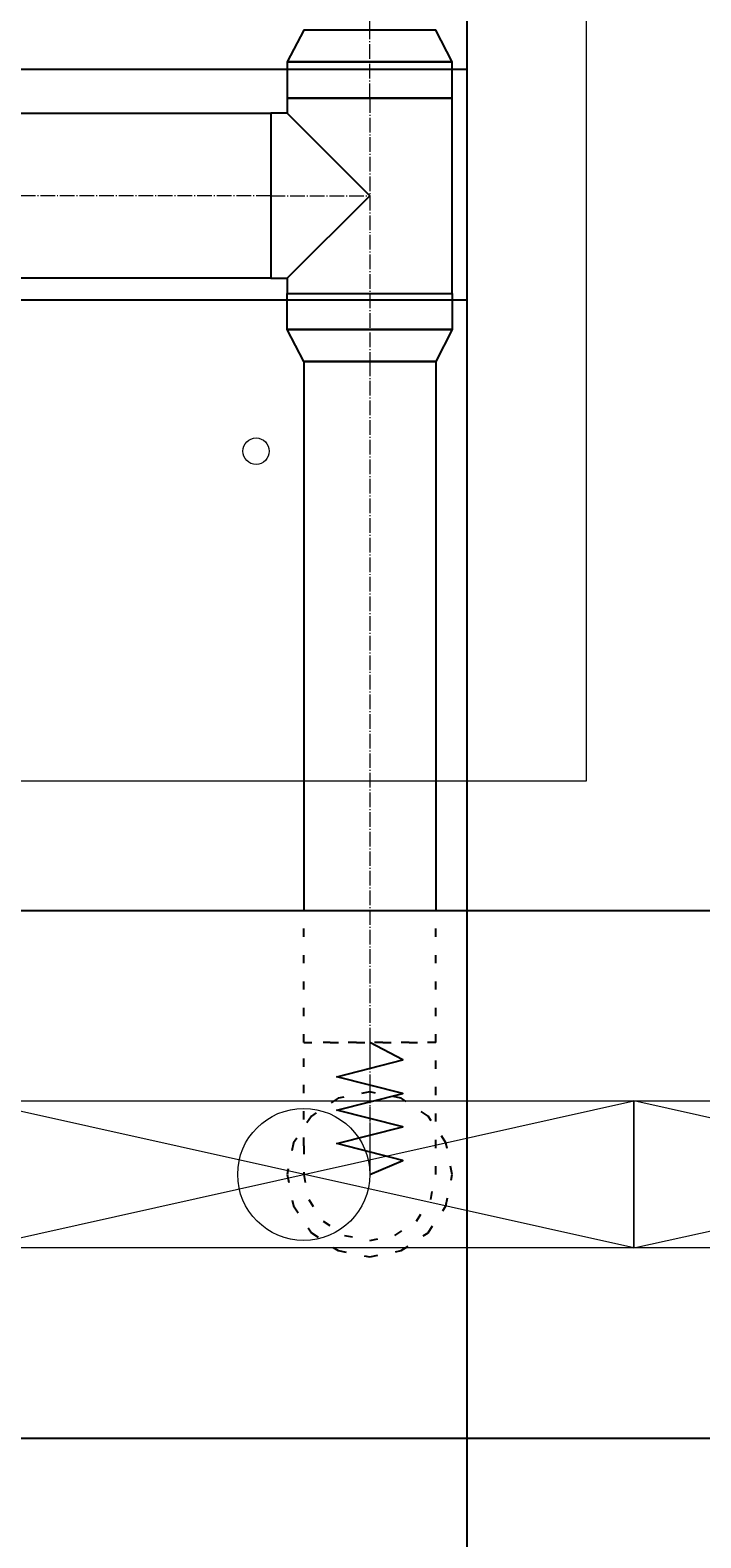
# Model space of a CAD drawing. Header units: centimetres. Extents: x -228435 to 46820, y -89367 to 152985.
# Tile 160 of 256: x -23982 to -22966, y 31453 to 33738. Entities that reach past the tile are written whole.
import ezdxf

# ---------------------------------------------------------------- set-up
doc = ezdxf.new("R2010")
doc.units = ezdxf.units.CM
doc.header["$LTSCALE"] = 50
doc.header["$PDMODE"] = 35
doc.header["$PDSIZE"] = 0.1
for name, pattern in [('CADVENT_CENTERLINE', [9.9, 7.4, -1, 0.5, -1]), ('CADVENT_HIDDEN', [0.8, 0.25, -0.55]), ('Kondygnacja  -0_5$0$HIDDEN', [9.525, 6.35, -3.175]), ('Kondygnacja  -0_5$0$HIDDEN2', [4.7625, 3.175, -1.5875])]:
    doc.linetypes.add(name, pattern=pattern)
doc.layers.get('0').update_dxf_attribs({"color": 8})
doc.layers.get('DEFPOINTS').update_dxf_attribs({"color": 8})
for name, color, linetype in [('01-103-Went PP_poziom-0_5$0$L_Nawiew', 250, 'Continuous'), ('bgde-nawiewEXP', 250, 'Continuous'), ('bgde-nawiewHIDDEN', 250, 'Continuous'), ('Kondygnacja  -0_5$0$ARCH_KONSTR_POWYŻEJ RZUTU', 8, 'Kondygnacja  -0_5$0$HIDDEN'), ('Kondygnacja  -0_5$0$ARCH_KONSTR_POWYŻEJ RZUTU_IST', 8, 'Kondygnacja  -0_5$0$HIDDEN2')]:
    doc.layers.add(name, color=color, linetype=linetype)
for name, color, linetype, lineweight in [('bgde-nawiewCEN', 7, 'Continuous', 13), ('bgde_nawiewnik', 11, 'Continuous', 5), ('Kondygnacja  -0_5$0$ARCH_INFO_WYMIARY', 8, 'Continuous', 9), ('SU Lampy kwadratowe  -05$0$ARCH_SUFITY_PODWIESZANE', 8, 'Continuous', 9)]:
    doc.layers.add(name, color=color, linetype=linetype, lineweight=lineweight)
doc.styles.add('Kondygnacja  -0_5$0$Romans', font='Romans.shx', dxfattribs={"width": 0.7})
doc.dimstyles.new('Kondygnacja  -0_5$0$Wymiary 1-100', dxfattribs={"dimtxt": 12, "dimasz": 10, "dimexe": 5, "dimexo": 0, "dimgap": 4, "dimtad": 1, "dimrnd": 0.5, "dimzin": 12, "dimdsep": 46, "dimtxsty": 'Kondygnacja  -0_5$0$Romans', "dimblk": 'Kondygnacja  -0_5$0$_Oblique', "dimcen": 10, "dimdle": 10, "dimclrt": 55, "dimazin": 0, "dimtfac": 1, "dimtmove": 1, "dimatfit": 3, "dimfxl": 8, "dimfxlon": 1, "dimtolj": 1, "dimtzin": 0, "dimarcsym": 0})

# ---------------------------------------------------------------- blocks, each defined once
blk = doc.blocks.new('SU Lampy kwadratowe  -05$0$moduł sufitu')
at = {"layer": 'SU Lampy kwadratowe  -05$0$ARCH_SUFITY_PODWIESZANE'}
blk.add_lwpolyline([(360, -60), (540, -60), (540, -240), (360, -240)], close=True, dxfattribs=at)
blk.add_circle((490, -190), 2, dxfattribs=at)
blk = doc.blocks.new('SU Lampy kwadratowe  -05')
at = {"layer": 'SU Lampy kwadratowe  -05$0$ARCH_SUFITY_PODWIESZANE'}
blk.add_blockref('SU Lampy kwadratowe  -05$0$moduł sufitu', (9260, 8000), dxfattribs=at)
blk = doc.blocks.new('Kondygnacja  -0_5$0$konstrukcja istniejąca -0.5')
at = {"layer": 'Kondygnacja  -0_5$0$ARCH_KONSTR_POWYŻEJ RZUTU_IST', "ltscale": 10}
blk.add_lwpolyline([(9782, 7425), (9782, 8575)], dxfattribs=at)
at = {"layer": 'Kondygnacja  -0_5$0$ARCH_KONSTR_POWYŻEJ RZUTU_IST', "ltscale": 10, "elevation": 0}
for points in [[(8738, 7867.89), (9782, 7867.89)], [(9782, 7832.89), (8738, 7832.89)]]:
    blk.add_lwpolyline(points, dxfattribs=at)
blk = doc.blocks.new('Kondygnacja  -0_5$0$_Oblique')
at = {"color": 0, "linetype": 'ByBlock', "lineweight": -2}
blk.add_line((-0.5, -0.5), (0.5, 0.5), dxfattribs=at)
blk = doc.blocks.new('*D212')
at = {"layer": 'DEFPOINTS', "color": 0}
for p in [(-30586.3, 81900), (-30681.1, 12489.5), (9064, 12489.5)]:
    blk.add_point(p, dxfattribs=at)
at = {"layer": 'Kondygnacja  -0_5$0$ARCH_INFO_WYMIARY', "color": 0, "lineweight": -2}
for p, q in [((-30673.1, 81900), (-30686.1, 81900)), ((-30681.1, 81910), (-30681.1, 12479.5)), ((-30673.1, 12489.5), (-30686.1, 12489.5))]:
    blk.add_line(p, q, dxfattribs=at)
at = {"layer": 'Kondygnacja  -0_5$0$ARCH_INFO_WYMIARY', "color": 0, "lineweight": -2, "xscale": 10, "yscale": 10, "zscale": 10}
for p, rotation in [((-30681.1, 81900), 90), ((-30681.1, 12489.5), 270)]:
    blk.add_blockref('Kondygnacja  -0_5$0$_Oblique', p, dxfattribs=dict(at, rotation=rotation))
at = {"layer": 'Kondygnacja  -0_5$0$ARCH_INFO_WYMIARY', "color": 55, "insert": (-30691.1, 47194.8), "char_height": 12, "attachment_point": 5, "rotation": 90, "style": 'Kondygnacja  -0_5$0$Romans'}
blk.add_mtext('\\A1;69410.5', dxfattribs=at)
blk = doc.blocks.new('A$C066D7839')
at = {"layer": 'bgde_nawiewnik'}
for p, q in [((-50, -11.15), (-50, 11.15)), ((-50, 11.15), (50, 11.15)), ((-50, -11.15), (50, 11.15)), ((50, -11.15), (-50, 11.15)), ((50, 11.15), (50, -11.15)), ((50, -11.15), (-50, -11.15))]:
    blk.add_line(p, q, dxfattribs=at)
blk.add_circle((0, 0), 10, dxfattribs=at)

msp = doc.modelspace()

# ---------------------------------------------------------------- linework, layer by layer
at = {"layer": 'bgde-nawiewCEN', "linetype": 'CADVENT_CENTERLINE', "ltscale": 0.06}
for p, q in [((-23467.838, 33738.069), (-23467.838, 37803.868)), ((-23467.838, 33635.069), (-23467.838, 33738.069)), ((-23467.838, 33635.069), (-23467.838, 33487.069)), ((-23617.838, 33487.069), (-24831.979, 33487.069)), ((-23617.838, 33487.069), (-23467.838, 33487.069)), ((-23467.838, 33487.069), (-23467.838, 33339.069)), ((-23467.838, 33339.069), (-23467.838, 33236.069)), ((-23467.838, 33236.069), (-23467.838, 32203.959)), ((-23467.838, 32203.959), (-23467.838, 32185.263)), ((-23467.838, 32185.263), (-23467.838, 32134.152)), ((-23467.838, 32134.152), (-23467.838, 32106.359)), ((-23467.838, 32106.359), (-23467.838, 32082.833)), ((-23467.838, 32082.833), (-23467.838, 32063.218)), ((-23467.838, 32063.218), (-23467.838, 32047.159)), ((-23467.838, 32047.159), (-23467.838, 32034.3)), ((-23467.838, 32034.3), (-23467.838, 32024.285)), ((-23467.838, 32024.285), (-23467.838, 32016.759)), ((-23467.838, 32016.759), (-23467.838, 32011.366)), ((-23467.838, 32011.366), (-23467.838, 32007.752)), ((-23467.838, 32007.752), (-23467.838, 32005.559)), ((-23467.838, 32005.559), (-23467.838, 32004.433)), ((-23467.838, 32004.433), (-23467.838, 32003.959))]:
    msp.add_line(p, q, dxfattribs=at)
at = {"layer": 'bgde-nawiewEXP', "linetype": 'Continuous'}
for points in [[(-23592.838, 33635.07), (-23342.838, 33635.07), (-23342.838, 33689.912), (-23367.838, 33738.069), (-23567.838, 33738.069), (-23592.838, 33689.912), (-23592.838, 33689.912), (-23583.323, 33689.912), (-23583.323, 33689.912), (-23592.838, 33689.912), (-23592.838, 33689.912)], [(-23583.323, 33689.912), (-23556.226, 33689.912), (-23556.226, 33689.912)], [(-23556.226, 33689.912), (-23515.674, 33689.912), (-23515.674, 33689.912)], [(-23515.674, 33689.912), (-23467.838, 33689.912), (-23467.838, 33689.912)], [(-23467.838, 33689.912), (-23420.003, 33689.912), (-23420.003, 33689.912)], [(-23420.003, 33689.912), (-23379.45, 33689.912), (-23379.45, 33689.912)], [(-23379.45, 33689.912), (-23352.353, 33689.912), (-23352.353, 33689.912)], [(-23352.353, 33689.912), (-23342.838, 33689.912), (-23342.838, 33689.912)], [(-23617.838, 33362.069), (-23592.838, 33362.069), (-23592.838, 33339.069), (-23342.838, 33339.069), (-23342.838, 33635.069), (-23592.838, 33635.069), (-23592.838, 33612.069), (-23617.838, 33612.069), (-23617.838, 33371.585)], [(-24831.979, 33362.069), (-24831.979, 33612.069), (-23617.838, 33612.069), (-23617.838, 33362.069)], [(-23592.838, 33284.227), (-23592.838, 33339.069), (-23342.838, 33339.069), (-23342.838, 33284.226), (-23367.838, 33236.069), (-23567.838, 33236.069)], [(-23592.838, 33284.227), (-23583.323, 33284.227), (-23583.323, 33284.226)], [(-23583.323, 33284.227), (-23556.226, 33284.227), (-23556.226, 33284.226)], [(-23556.226, 33284.227), (-23515.674, 33284.227), (-23515.674, 33284.226)], [(-23515.674, 33284.227), (-23467.838, 33284.227), (-23467.838, 33284.226)], [(-23467.838, 33284.227), (-23420.003, 33284.227), (-23420.003, 33284.226)], [(-23420.003, 33284.227), (-23379.45, 33284.227), (-23379.45, 33284.226)], [(-23379.45, 33284.227), (-23352.353, 33284.227), (-23352.353, 33284.226)], [(-23352.353, 33284.227), (-23342.838, 33284.227), (-23342.838, 33284.226)]]:
    msp.add_lwpolyline(points, close=True, dxfattribs=at)
for points in [[(-23592.838, 33362.069), (-23467.838, 33487.069), (-23592.838, 33612.069)], [(-23567.838, 33236.069), (-23567.838, 32403.941)], [(-23567.838, 33236.069), (-23367.838, 33236.069), (-23367.838, 32403.941)], [(-40588.801, 32403.941), (630.964, 32403.941), (630.964, 31603.941), (-40588.801, 31603.941)]]:
    msp.add_lwpolyline(points, dxfattribs=at)
at = {"layer": 'bgde-nawiewHIDDEN', "linetype": 'CADVENT_HIDDEN'}
for points in [[(-23567.838, 32203.959), (-23367.838, 32203.959), (-23367.838, 32403.941)], [(-23567.838, 32203.959), (-23567.838, 32403.941)], [(-23567.838, 32047.159), (-23567.838, 32203.959), (-23506.106, 32203.959)], [(-23567.838, 32047.159), (-23567.838, 32003.959), (-23560.226, 31965.691), (-23538.549, 31933.248), (-23506.106, 31911.571), (-23467.838, 31903.959), (-23429.57, 31911.571), (-23397.127, 31933.248), (-23375.45, 31965.691), (-23367.838, 32003.959), (-23367.838, 32203.959), (-23538.549, 32203.959)]]:
    msp.add_lwpolyline(points, dxfattribs=at)
at = {"layer": 'bgde-nawiewHIDDEN'}
msp.add_lwpolyline([(-23467.838, 32003.959), (-23417.838, 32025.257), (-23517.838, 32050.618), (-23417.838, 32075.839), (-23517.838, 32101.124), (-23417.838, 32126.659), (-23517.838, 32152.018), (-23417.838, 32177.477), (-23467.838, 32203.959)], dxfattribs=at)
at = {"layer": 'bgde-nawiewHIDDEN', "linetype": 'CADVENT_HIDDEN'}
msp.add_lwpolyline([(-23592.838, 32003.959), (-23583.323, 31956.123), (-23556.226, 31915.571), (-23515.674, 31888.474), (-23467.838, 31878.959), (-23420.003, 31888.474), (-23379.45, 31915.571), (-23352.353, 31956.123), (-23342.838, 32003.959), (-23352.353, 32051.794), (-23379.45, 32092.347), (-23420.003, 32119.444), (-23467.838, 32128.959), (-23515.674, 32119.444), (-23556.226, 32092.347), (-23583.323, 32051.794)], close=True, dxfattribs=at)
msp.add_lwpolyline([(-23592.838, 32003.959), (-23583.323, 31956.123), (-23556.226, 31915.571), (-23515.674, 31888.474), (-23467.838, 31878.959), (-23420.003, 31888.474), (-23379.45, 31915.571), (-23352.353, 31956.123), (-23342.838, 32003.959), (-23352.353, 32051.794), (-23379.45, 32092.347), (-23420.003, 32119.444), (-23467.838, 32128.959), (-23515.674, 32119.444), (-23556.226, 32092.347), (-23583.323, 32051.794)], close=True, dxfattribs=at)

# ---------------------------------------------------------------- block references
at = {"layer": '01-103-Went PP_poziom-0_5$0$L_Nawiew', "xscale": 10, "yscale": 10, "zscale": 10}
for p in [(-23567.836, 32003.959, 987.119), (-22567.836, 32003.959, 987.119)]:
    msp.add_blockref('A$C066D7839', p, dxfattribs=at)
at = {"layer": 'Kondygnacja  -0_5$0$ARCH_KONSTR_POWYŻEJ RZUTU', "xscale": 10, "yscale": 10, "zscale": 10}
msp.add_blockref('Kondygnacja  -0_5$0$konstrukcja istniejąca -0.5', (-121140, -45000), dxfattribs=at)
at = {"layer": 'SU Lampy kwadratowe  -05$0$ARCH_SUFITY_PODWIESZANE', "xscale": 10, "yscale": 10, "zscale": 10}
msp.add_blockref('SU Lampy kwadratowe  -05', (-121140, -45000), dxfattribs=at)

# ---------------------------------------------------------------- dimensions: what is measured, and where the dimension line sits
at = {"layer": 'Kondygnacja  -0_5$0$ARCH_INFO_WYMIARY'}
dim = msp.add_linear_dim(base=(-30681.114, 12489.5), p1=(-30586.301, 81900), p2=(9064, 12489.5), angle=90, dimstyle='Kondygnacja  -0_5$0$Wymiary 1-100', dxfattribs=at)
dim.commit()
dim.dimension.update_dxf_attribs({"geometry": '*D212', "text_midpoint": (-30691.114, 47194.75)})

doc.saveas('drawing.dxf')
